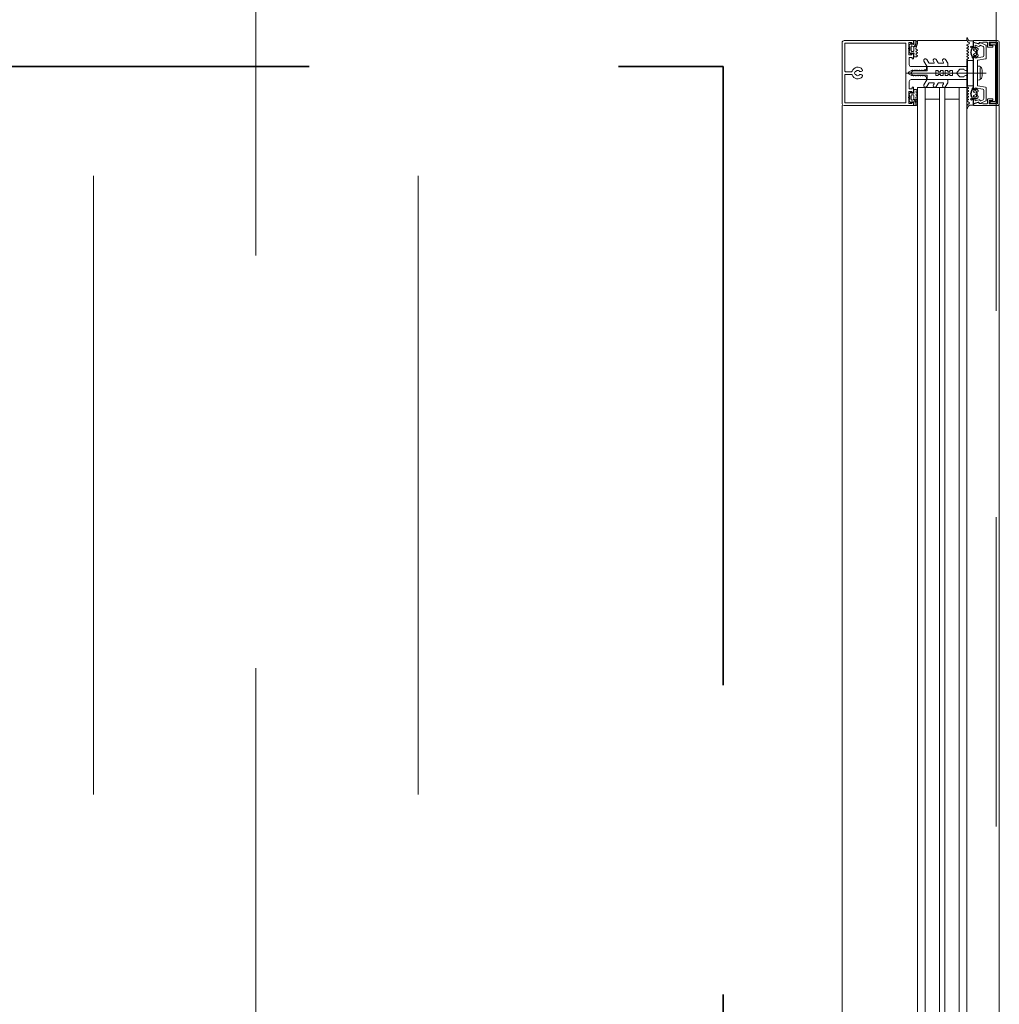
# Model space of a CAD drawing. Header units: centimetres. Extents: x -1434 to 23895, y -8842 to 3590.
# Tile 72 of 75: x 22469 to 22545, y 1756 to 1832. Entities that reach past the tile are written whole.
import ezdxf

# ---------------------------------------------------------------- set-up
doc = ezdxf.new("R2010")
doc.units = ezdxf.units.CM
for name, pattern in [('Hidden', [71.4375, 47.625, -23.8125]), ('Oś', [222.25, 127, -31.75, 31.75, -31.75]), ('Ponad', [39.688, 23.813, -15.875]), ('Ukryte', [71.438, 47.625, -23.813])]:
    doc.linetypes.add(name, pattern=pattern)
for name, color, linetype, lineweight in [('A-DETL', 90, 'Continuous', 9), ('A-DETL-GENF', 92, 'Continuous', 13), ('A-DETL-HDLN', 90, 'Ukryte', 9), ('A-FLOR-OVHD', 1, 'Ponad', 9), ('A-GLAZ-CURT', 52, 'Continuous', 9), ('A-GLAZ-CWMG', 51, 'Continuous', 9), ('S-GRID', 1, 'Continuous', 13)]:
    doc.layers.add(name, color=color, linetype=linetype, lineweight=lineweight)

# ---------------------------------------------------------------- blocks, each defined once
blk = doc.blocks.new('Schueco_FWS-Glazing1 - SI_38mm_TripGlz 2-2609961-piętro typowe I-IV - stan projektowany Klatka schodowa')
at = {"layer": 'A-GLAZ-CURT'}
for p, q in [((72.65, 0), (-72.65, 0)), ((-72.65, 0), (-72.65, -3.8)), ((72.65, -3.8), (72.65, 0)), ((-72.65, -3.8), (72.65, -3.8))]:
    blk.add_line(p, q, dxfattribs=at)
at = {"layer": 'A-GLAZ-CURT', "lineweight": 13}
for p, q in [((-72.65, -0.6), (72.65, -0.6)), ((-71.75, -0.6), (-71.75, -1.7)), ((71.75, -0.6), (71.75, -1.7)), ((-72.65, -1.7), (72.65, -1.7)), ((-72.65, -2.1), (72.65, -2.1)), ((-71.75, -2.1), (-71.75, -3.2)), ((71.75, -2.1), (71.75, -3.2)), ((-72.65, -3.2), (72.65, -3.2))]:
    blk.add_line(p, q, dxfattribs=at)
blk = doc.blocks.new('Rectangular Mullion - SI_CovCap-20mm_Tran-55mm-2281819-piętro typowe I-IV - stan projektowany Klatka schodowa')
at = {"layer": 'A-DETL-GENF', "lineweight": 9}
for p, q in [((-2.5, 9.45), (-2.5, 7.8)), ((-2.5, 9.39), (-2.5, 4.79)), ((2.366, 9.6), (-2.35, 9.6)), ((-2.29, 9.39), (-2.29, 4.79)), ((-0.1, 8.877), (-0.1, 9.34)), ((0.1, 9.34), (0.1, 8.877)), ((2.29, 9.39), (2.29, 4.79)), ((2.5, 7.8), (2.5, 9.451)), ((2.5, 9.39), (2.5, 4.79)), ((-0.12, 8.608), (-0.12, 8.547)), ((0.12, 8.547), (0.12, 8.608)), ((-0.12, 8.253), (-0.12, 8.128)), ((0.12, 8.128), (0.12, 8.253)), ((0, -1.485), (0, 4.678)), ((-2.35, 3.918), (-2.479, 3.918)), ((-2.372, 3.801), (-2.471, 3.801)), ((-2.088, 4.025), (-2.309, 3.927)), ((-2.26, 4.327), (-2.136, 4.43)), ((-2.221, 4.258), (-2.256, 4.278)), ((-1.904, 3.918), (-2.045, 3.865)), ((-2.043, 4.28), (-1.716, 4.28)), ((-2.022, 4.419), (-2.014, 4.409)), ((-1.975, 4.39), (-1.783, 4.39)), ((-1.717, 4.08), (-1.939, 4.08)), ((-1.795, 3.813), (-1.843, 3.896)), ((-1.745, 4.409), (-1.737, 4.419)), ((-1.695, 3.897), (-1.743, 3.813)), ((-1.669, 4.238), (-1.669, 4.13)), ((-1.575, 3.813), (-1.624, 3.897)), ((-1.623, 4.43), (-1.499, 4.327)), ((-1.503, 4.278), (-1.538, 4.258)), ((-1.475, 3.897), (-1.522, 3.816)), ((-1.354, 3.813), (-1.402, 3.897)), ((-0.501, 4.28), (-0.501, 3.15)), ((-0.211, 3.925), (-0.186, 3.94)), ((-0.186, 3.894), (-0.211, 3.908)), ((-0.176, 3.957), (-0.176, 4.096)), ((-0.076, 4.269), (-0.051, 4.283)), ((0.074, 4.269), (0.049, 4.283)), ((0.174, 3.957), (0.174, 4.096)), ((0.209, 3.925), (0.184, 3.94)), ((0.184, 3.894), (0.209, 3.908)), ((0.499, 3.15), (0.499, 4.28)), ((1.354, 3.813), (1.402, 3.897)), ((1.475, 3.897), (1.522, 3.816)), ((1.623, 4.43), (1.499, 4.327)), ((1.503, 4.278), (1.538, 4.258)), ((1.575, 3.813), (1.624, 3.897)), ((1.669, 4.238), (1.669, 4.13)), ((1.695, 3.897), (1.743, 3.813)), ((2.043, 4.28), (1.716, 4.28)), ((1.717, 4.08), (1.939, 4.08)), ((1.745, 4.409), (1.737, 4.419)), ((1.975, 4.39), (1.783, 4.39)), ((1.795, 3.813), (1.843, 3.896)), ((1.904, 3.918), (2.045, 3.865)), ((2.022, 4.419), (2.014, 4.409)), ((2.088, 4.025), (2.309, 3.927)), ((2.26, 4.327), (2.136, 4.43)), ((2.221, 4.258), (2.256, 4.278)), ((2.35, 3.918), (2.479, 3.918)), ((2.372, 3.801), (2.471, 3.801)), ((-0.776, 2.937), (-1.038, 3.088)), ((-0.913, 3.305), (-0.526, 3.081)), ((-0.501, 3.038), (-0.501, 1.517)), ((-0.451, 3.1), (-0.351, 3.1)), ((0.365, 3.1), (0.45, 3.1)), ((0.499, 3.038), (0.499, 1.517)), ((0.912, 3.305), (0.524, 3.081)), ((0.774, 2.937), (1.037, 3.088)), ((-0.776, 2.207), (-1.038, 2.358)), ((-0.913, 2.575), (-0.826, 2.524)), ((-0.751, 2.568), (-0.751, 2.894)), ((0.749, 2.568), (0.749, 2.894)), ((0.774, 2.207), (1.037, 2.358)), ((0.912, 2.575), (0.824, 2.524)), ((-0.762, 1.474), (-1.038, 1.633)), ((-0.913, 1.849), (-0.826, 1.799)), ((-0.751, 1.842), (-0.751, 2.164)), ((0.749, 1.842), (0.749, 2.164)), ((0.761, 1.474), (1.037, 1.633)), ((0.912, 1.849), (0.824, 1.799)), ((-0.551, 1.467), (-0.737, 1.467)), ((0.549, 1.467), (0.736, 1.467)), ((-0.301, 0.498), (-0.301, 0.283)), ((0.299, 0.498), (0.299, 0.283)), ((-2.599, -0.001), (-2.687, -0.001)), ((-2.175, -0.018), (-2.263, -0.17)), ((-2.073, -0.102), (-2.124, -0.017)), ((-1.882, -0.42), (-2.01, -0.42)), ((-2.01, -0.48), (-1.95, -0.48)), ((-1.955, -0.017), (-2.005, -0.102)), ((-1.978, -0.754), (-1.896, -0.851)), ((-1.975, -0.31), (-1.947, -0.359)), ((-1.853, -0.102), (-1.903, -0.017)), ((-1.84, -0.69), (-1.84, -0.57)), ((-1.828, -0.377), (-1.827, -0.362)), ((-1.79, -0.52), (-1.762, -0.52)), ((-1.67, -0.74), (-1.79, -0.74)), ((-1.786, -0.34), (-1.768, -0.351)), ((-1.736, -0.017), (-1.785, -0.102)), ((-1.736, -0.535), (-1.644, -0.695)), ((-1.722, -0.333), (-1.717, -0.32)), ((-1.634, -0.103), (-1.684, -0.017)), ((-1.668, -0.308), (-1.653, -0.322)), ((-1.605, -0.317), (-1.597, -0.304)), ((-1.516, -0.017), (-1.565, -0.102)), ((-1.556, -0.695), (-1.464, -0.535)), ((-1.546, -0.306), (-1.536, -0.323)), ((-1.41, -0.74), (-1.53, -0.74)), ((-1.487, -0.331), (-1.476, -0.321)), ((-1.414, -0.103), (-1.464, -0.017)), ((-1.438, -0.52), (-1.41, -0.52)), ((-1.427, -0.336), (-1.422, -0.356)), ((-1.379, -0.375), (-1.366, -0.368)), ((-1.36, -0.57), (-1.36, -0.69)), ((-1.296, -0.017), (-1.345, -0.103)), ((-1.304, -0.851), (-1.222, -0.754)), ((-1.249, -0.48), (-1.184, -0.48)), ((-1.196, -0.098), (-1.244, -0.017)), ((-1.075, -0.016), (-1.123, -0.099)), ((1.075, -0.016), (1.123, -0.099)), ((1.249, -0.48), (1.184, -0.48)), ((1.196, -0.098), (1.244, -0.017)), ((1.304, -0.851), (1.222, -0.754)), ((1.296, -0.017), (1.345, -0.103)), ((1.36, -0.57), (1.36, -0.69)), ((1.379, -0.375), (1.366, -0.368)), ((1.438, -0.52), (1.41, -0.52)), ((1.41, -0.74), (1.53, -0.74)), ((1.414, -0.103), (1.464, -0.017)), ((1.427, -0.336), (1.422, -0.356)), ((1.556, -0.695), (1.464, -0.535)), ((1.487, -0.331), (1.476, -0.321)), ((1.516, -0.017), (1.565, -0.102)), ((1.546, -0.306), (1.536, -0.323)), ((1.605, -0.317), (1.597, -0.304)), ((1.634, -0.103), (1.684, -0.017)), ((1.736, -0.535), (1.644, -0.695)), ((1.668, -0.308), (1.653, -0.322)), ((1.67, -0.74), (1.79, -0.74)), ((1.722, -0.333), (1.717, -0.32)), ((1.736, -0.017), (1.785, -0.102)), ((1.79, -0.52), (1.762, -0.52)), ((1.786, -0.34), (1.768, -0.351)), ((1.828, -0.377), (1.827, -0.362)), ((1.84, -0.69), (1.84, -0.57)), ((1.853, -0.102), (1.903, -0.017)), ((1.882, -0.42), (2.01, -0.42)), ((1.978, -0.754), (1.896, -0.851)), ((1.975, -0.31), (1.947, -0.359)), ((2.01, -0.48), (1.95, -0.48)), ((1.955, -0.017), (2.005, -0.102)), ((2.073, -0.102), (2.124, -0.017)), ((2.175, -0.018), (2.263, -0.17)), ((2.599, -0.001), (2.687, -0.001)), ((-2.344, -1.034), (-2.145, -1.461)), ((-2.055, -1.252), (-2.131, -1.089)), ((-2.1, -1.49), (-1.139, -1.49)), ((-1.342, -1.31), (-1.964, -1.31)), ((-1.715, -0.8), (-1.485, -0.8)), ((-1.09, -1.449), (-0.982, -0.84)), ((-0.953, -0.815), (-0.025, -0.815)), ((0.408, -1.036), (-0.408, -1.036)), ((-0.225, -1.183), (0.225, -1.183)), ((0.025, -0.815), (0.953, -0.815)), ((0.982, -0.84), (1.09, -1.449)), ((1.139, -1.49), (2.1, -1.49)), ((1.964, -1.31), (1.342, -1.31)), ((1.715, -0.8), (1.485, -0.8)), ((2.131, -1.089), (2.055, -1.252)), ((2.145, -1.461), (2.344, -1.034)), ((-2.32, -1.59), (-2.04, -1.59)), ((2.135, -2.195), (-2.135, -2.195)), ((2.04, -1.59), (2.32, -1.59)), ((2.35, -2.5), (-2.35, -2.5)), ((-2.125, -2.345), (2.125, -2.345))]:
    blk.add_line(p, q, dxfattribs=at)
at = {"layer": 'A-DETL-GENF', "lineweight": 9, "flags": 128}
for points in [[(-0.15, 9.39), (-2.29, 9.39), (-2.29, 7.8)], [(2.29, 7.8), (2.29, 9.39), (0.15, 9.39)], [(-2.501, 4.9), (-2.501, 4.1), (-2.311, 4.1), (-2.231, 4.18), (-2.231, 4.24), (-2.351, 4.24), (-2.351, 4.47), (-1.906, 4.47)], [(-2.291, 4.9), (-2.291, 4.7), (2.289, 4.7), (2.289, 4.9)], [(1.904, 4.47), (2.349, 4.47), (2.349, 4.24), (2.23, 4.24), (2.23, 4.18), (2.31, 4.1), (2.499, 4.1), (2.499, 4.9)], [(-2.499, 3.938), (-2.499, 4.08), (-2.298, 4.08), (-2.247, 4.067)], [(-1.856, 4.47), (-1.411, 4.47), (-1.411, 4.24), (-1.53, 4.24), (-1.53, 4.18), (-1.45, 4.1), (-1.091, 4.1), (-1.091, 4.22), (-1.211, 4.22), (-1.211, 4.43), (-0.651, 4.43)], [(-1.512, 4.067), (-1.461, 4.08), (-1.259, 4.08), (-1.259, 3.888), (-1.302, 3.813)], [(-0.201, 0.11), (-0.201, -0.003), (-0.501, -0.003), (-0.501, 3.067), (-0.176, 3.067), (-0.176, 3.876)], [(-0.265, 0.575), (-0.001, 0.797), (-0.001, 1.097), (-0.201, 1.097), (-0.201, 1.297), (-0.101, 1.297), (-0.101, 1.463), (-0.201, 1.463), (-0.201, 1.663), (-0.001, 1.663), (-0.001, 1.83), (-0.201, 1.83), (-0.201, 2.03), (-0.101, 2.03), (-0.101, 2.197), (-0.201, 2.197), (-0.201, 2.397), (-0.001, 2.397), (-0.001, 4.297), (-0.001, 2.397), (0.199, 2.397), (0.199, 2.197), (0.099, 2.197), (0.099, 2.03), (0.199, 2.03), (0.199, 1.83), (-0.001, 1.83), (-0.001, 1.663), (0.199, 1.663), (0.199, 1.463), (0.099, 1.463), (0.099, 1.297), (0.199, 1.297), (0.199, 1.097), (-0.001, 1.097), (-0.001, 0.797), (0.264, 0.575)], [(-0.251, 3.2), (-0.251, 3.29), (-0.201, 3.32), (-0.201, 3.441), (-0.251, 3.47), (-0.201, 3.499), (-0.201, 3.621), (-0.251, 3.65), (-0.201, 3.679), (-0.201, 3.801), (-0.251, 3.83), (-0.201, 3.859), (-0.201, 3.981), (-0.251, 4.01), (-0.201, 4.039), (-0.201, 4.161), (-0.251, 4.19), (-0.2, 4.219), (-0.2, 4.255), (-0.088, 4.45)], [(0.087, 4.45), (0.199, 4.255), (0.199, 4.129), (0.249, 4.1), (0.199, 4.071), (0.199, 3.949), (0.249, 3.92), (0.199, 3.891), (0.199, 3.769), (0.249, 3.74), (0.199, 3.711), (0.199, 3.589), (0.249, 3.56), (0.199, 3.531), (0.199, 3.409), (0.249, 3.38), (0.199, 3.351), (0.199, 3.23), (0.252, 3.2)], [(0.199, 0.11), (0.199, -0.003), (0.499, -0.003), (0.499, 3.067), (0.174, 3.067), (0.174, 3.876)], [(0.649, 4.43), (1.209, 4.43), (1.209, 4.22), (1.089, 4.22), (1.089, 4.1), (1.449, 4.1), (1.529, 4.18), (1.529, 4.24), (1.409, 4.24), (1.409, 4.47), (1.855, 4.47)], [(1.512, 4.067), (1.461, 4.08), (1.259, 4.08), (1.259, 3.888), (1.302, 3.813)], [(2.499, 3.938), (2.499, 4.08), (2.298, 4.08), (2.247, 4.067)], [(-2.5, -2.35), (-2.5, -0.5), (-2.39, -0.5), (-2.273, -0.858)], [(-2.48, -0.211), (-2.48, -0.48), (-2.07, -0.48)], [(-2.058, -0.934), (-2.136, -0.64), (-1.95, -0.64), (-1.95, -0.58), (-2.03, -0.5), (-2.35, -0.5), (-2.25, -0.874)], [(-1.92, -0.667), (-1.92, -0.68), (-1.97, -0.709)], [(-1.203, -0.42), (-1.325, -0.42), (-1.322, -0.394), (-1.195, -0.41)], [(-1.23, -0.709), (-1.28, -0.68), (-1.28, -0.667)], [(1.244, -1.227), (1.14, -0.64), (1.25, -0.64), (1.25, -0.58), (1.17, -0.5), (-1.17, -0.5), (-1.25, -0.58), (-1.25, -0.64), (-1.14, -0.64), (-1.244, -1.227)], [(-1.115, -0.48), (-0.98, -0.48), (-0.98, -0.09), (-1.023, -0.016)], [(1.115, -0.48), (0.98, -0.48), (0.98, -0.09), (1.023, -0.016)], [(1.203, -0.42), (1.325, -0.42), (1.322, -0.394), (1.195, -0.41)], [(1.23, -0.709), (1.28, -0.68), (1.28, -0.667)], [(1.92, -0.667), (1.92, -0.68), (1.97, -0.709)], [(2.25, -0.874), (2.35, -0.5), (2.03, -0.5), (1.95, -0.58), (1.95, -0.64), (2.136, -0.64), (2.058, -0.934)], [(2.48, -0.211), (2.48, -0.48), (2.07, -0.48)], [(2.273, -0.858), (2.39, -0.5), (2.5, -0.5), (2.5, -2.35)], [(-2.34, -1.001), (-2.34, -1.106), (-2.37, -1.224), (-2.37, -1.539)], [(0.52, -0.974), (0.54, -0.821), (-0.54, -0.821), (-0.52, -0.974)], [(2.37, -1.54), (2.37, -1.224), (2.34, -1.106), (2.34, -1.001)], [(-1.99, -1.64), (-1.99, -1.99), (-2.12, -1.99), (-2.12, -1.72), (-2.37, -1.72), (-2.37, -2.35), (2.37, -2.35), (2.37, -1.72), (2.12, -1.72), (2.12, -1.99), (1.99, -1.99), (1.99, -1.64)], [(-2.185, -2.145), (-2.185, -1.785), (-2.325, -1.785), (-2.325, -2.145)], [(2.325, -2.145), (2.325, -1.785), (2.185, -1.785), (2.185, -2.145)]]:
    blk.add_lwpolyline(points, dxfattribs=at)
for points in [[(0.97, 0), (-0.97, 0), (-0.97, -0.04), (0.97, -0.04)], [(0.97, -0.04), (-0.97, -0.04), (-0.97, -0.49), (0.97, -0.49)]]:
    blk.add_lwpolyline(points, close=True, dxfattribs=at)
at = {"layer": 'A-DETL-GENF', "lineweight": 9}
for centre, radius, start, end in [((-2.35, 9.45), 0.15, 90.00031, 179.99968), ((-0.15, 9.34), 0.05, 0.00773, 89.99227), ((0.15, 9.34), 0.05, 89.97911, 180.02089), ((2.35, 9.451), 0.15, 0.10545, 83.87804), ((0, 8.4), 0.45, 107.49821, 231.0552), ((0, 8.4), 0.21, 143.77678, 216.22322), ((-0.15, 8.547), 0.03, 229.68074, 0), ((-0.15, 8.877), 0.05, 287.49821, 0), ((0, 8.4), 0.24, 60, 120), ((0.15, 8.877), 0.05, 180, 252.58299), ((0.15, 8.547), 0.03, 180, 310.31926), ((0, 8.4), 0.45, 308.9448, 72.58299), ((0, 8.4), 0.21, 323.77678, 36.22322), ((-0.22, 8.128), 0.1, 231.0552, 0), ((-0.15, 8.253), 0.03, 0, 130.31926), ((0.15, 8.253), 0.03, 49.68074, 180), ((0.22, 8.128), 0.1, 180, 308.9448), ((-2.479, 3.938), 0.02, 180.0007, 269.9993), ((-2.434, 3.831), 0.059, 88.59736, 194.60356), ((-2.471, 3.821), 0.02, 194.60356, 270), ((-2.426, 4.822), 0.933, 269.58699, 293.00353), ((-2.398, 4.798), 0.997, 271.49889, 290.69004), ((-2.35, 4.018), 0.1, 270.00008, 294.00003), ((-2.241, 4.304), 0.03, 128.57981, 239.99147), ((-2.239, 4.096), 0.03, 255.40272, 14.37456), ((-2.231, 4.24), 0.02, 346.6587, 60.01715), ((-1.942, 4.172), 0.277, 166.6587, 194.37456), ((-2.085, 4.368), 0.08, 38.84751, 129.68497), ((-1.94, 4.228), 0.148, 172.4164, 270.24043), ((-2.074, 3.995), 0.0337, 293.00353, 114.00003), ((-2.04, 4.23), 0.0496, 92.75586, 159.68776), ((-1.975, 4.44), 0.05, 218.84751, 270), ((-1.881, 4.465), 0.0255, 12.35001, 167.64999), ((-1.887, 3.871), 0.05, 30.06904, 110.53605), ((-1.769, 3.828), 0.03, 210.08708, 329.91292), ((-1.783, 4.44), 0.05, 270, 321.15279), ((-1.674, 4.368), 0.08, 50.31503, 141.15279), ((-1.72, 4.13), 0.0502, 273.33226, 359.73216), ((-1.719, 4.23), 0.0499, 9.22628, 86.98926), ((-1.66, 3.878), 0.0402, 27.79216, 152.37015), ((-1.549, 3.828), 0.0299, 210.122, 335.06395), ((-1.52, 4.096), 0.03, 165.62539, 284.59422), ((-1.817, 4.172), 0.277, 345.62539, 13.34104), ((-1.528, 4.24), 0.02, 119.98467, 193.34104), ((-1.518, 4.304), 0.03, 300.00853, 51.42019), ((-1.439, 3.877), 0.0414, 28.17599, 151.82401), ((-1.328, 3.828), 0.0301, 210.12581, 329.87419), ((-0.65, 4.28), 0.15, 359.97059, 90.02941), ((-0.206, 3.917), 0.01, 120.03025, 239.98023), ((-0.196, 3.957), 0.02, 300.03025, 360), ((-0.196, 3.876), 0.02, 360, 59.98023), ((0.024, 4.096), 0.2, 120, 180), ((0, 4.401), 0.1, 28.79836, 151.20164), ((-0.001, 4.197), 0.1, 90, 120), ((-0.001, 4.197), 0.1, 60, 90), ((-0.026, 4.096), 0.2, 360, 60), ((0.194, 3.957), 0.02, 180, 239.96975), ((0.194, 3.876), 0.02, 120.01977, 180), ((0.204, 3.917), 0.01, 300.01977, 59.96975), ((0.649, 4.28), 0.15, 89.97059, 180.02941), ((1.328, 3.828), 0.0301, 210.12581, 329.87419), ((1.439, 3.877), 0.0414, 28.17599, 151.82401), ((1.518, 4.304), 0.03, 128.57981, 239.99147), ((1.52, 4.096), 0.03, 255.40578, 14.37461), ((1.549, 3.828), 0.0299, 204.93605, 329.878), ((1.528, 4.24), 0.02, 346.65896, 60.01533), ((1.817, 4.172), 0.277, 166.65896, 194.37461), ((1.674, 4.368), 0.08, 38.84721, 129.68497), ((1.66, 3.878), 0.0402, 27.62985, 152.20784), ((1.719, 4.23), 0.0499, 93.01074, 170.77372), ((1.72, 4.13), 0.0502, 180.26784, 266.66774), ((1.769, 3.828), 0.03, 210.08708, 329.91292), ((1.783, 4.44), 0.05, 218.84721, 270), ((1.887, 3.871), 0.05, 69.46395, 149.93096), ((1.88, 4.465), 0.0255, 12.35001, 167.64999), ((1.94, 4.228), 0.148, 269.75957, 7.5836), ((1.975, 4.44), 0.05, 270, 321.15249), ((2.085, 4.368), 0.08, 50.31503, 141.15249), ((2.074, 3.995), 0.0337, 65.99997, 246.99647), ((2.04, 4.23), 0.0496, 20.31224, 87.24414), ((2.398, 4.798), 0.997, 249.30996, 268.50111), ((2.426, 4.822), 0.933, 246.99647, 270.41301), ((2.239, 4.096), 0.03, 165.62544, 284.59728), ((1.942, 4.172), 0.277, 345.62544, 13.3413), ((2.231, 4.24), 0.02, 119.98285, 193.3413), ((2.241, 4.304), 0.03, 300.00853, 51.42019), ((2.35, 4.018), 0.1, 245.99997, 269.99992), ((2.434, 3.831), 0.059, 345.39644, 91.40264), ((2.471, 3.821), 0.02, 270, 345.39644), ((2.479, 3.938), 0.02, 270.0007, 359.9993), ((-0.976, 3.197), 0.125, 60, 240), ((-0.551, 3.038), 0.05, 360, 60), ((-0.451, 3.15), 0.05, 179.98991, 270.01009), ((-0.351, 3.2), 0.0999, 269.97043, 0.02957), ((0.375, 3.225), 0.126, 191.5693, 265.59312), ((0.449, 3.15), 0.05, 270.93133, 359.98516), ((0.549, 3.038), 0.05, 120, 180), ((0.974, 3.197), 0.125, 300, 120), ((-0.976, 2.467), 0.125, 60, 240), ((-0.801, 2.568), 0.05, 240, 360), ((-0.801, 2.894), 0.05, 360, 60), ((0.799, 2.894), 0.05, 120, 180), ((0.799, 2.568), 0.05, 180, 300), ((0.974, 2.467), 0.125, 300, 120), ((-0.976, 1.741), 0.125, 60, 240), ((-0.801, 1.842), 0.05, 240, 360), ((-0.801, 2.164), 0.05, 360, 60), ((-0.551, 1.517), 0.05, 270, 360), ((0.549, 1.517), 0.05, 180, 270), ((0.799, 2.164), 0.05, 120, 180), ((0.799, 1.842), 0.05, 180, 300), ((0.974, 1.741), 0.125, 300, 120), ((-0.737, 1.517), 0.05, 240, 270), ((0.736, 1.517), 0.05, 270, 300), ((-0.201, 0.498), 0.1, 130, 180), ((-0.201, 0.283), 0.1, 180, 240), ((-0.301, 0.11), 0.1, 360, 60), ((0.299, 0.11), 0.1, 120, 180), ((0.199, 0.283), 0.1, 300, 360), ((0.199, 0.498), 0.1, 0, 50), ((-2.687, -0.031), 0.03, 89.9022, 261.64334), ((-2.733, -0.343), 0.286, 27.59211, 81.64334), ((-2.599, -0.201), 0.2, 80.45454, 89.9022), ((-2.614, -0.291), 0.291, 25.36369, 80.45454), ((-2.306, -0.145), 0.05, 205.36369, 330.16485), ((-2.149, -0.033), 0.03, 30.71536, 150.16485), ((-2.01, -0.355), 0.065, 90, 270), ((-2.039, -0.078), 0.0417, 215.13204, 324.86796), ((-2.04, -0.48), 0.03, 0, 180), ((-2.01, -0.33), 0.04, 29.99374, 90.00001), ((-1.955, -0.735), 0.03, 120.00493, 219.98969), ((-1.929, -0.032), 0.03, 30.58867, 149.53464), ((-1.95, -0.51), 0.03, 0.01852, 89.09479), ((-1.861, -0.309), 0.1, 210.00227, 269.17284), ((-1.616, -0.589), 0.314, 165.49788, 194.50212), ((-1.882, -0.37), 0.05, 270, 305.07788), ((-1.862, -0.375), 0.0339, 269.17829, 356.99749), ((-1.819, -0.078), 0.0415, 215.01205, 324.98795), ((-1.6, -0.771), 0.44, 54.15879, 125.07788), ((-1.79, -0.57), 0.05, 89.98974, 180.01026), ((-1.79, -0.69), 0.05, 179.98992, 270.01008), ((-1.8, -0.364), 0.0272, 60.01099, 176.9853), ((-1.752, -0.323), 0.0316, 240.00703, 341.99669), ((-1.762, -0.55), 0.03, 29.99356, 90.01209), ((-1.71, -0.032), 0.03, 30.14481, 149.53463), ((-1.689, -0.329), 0.03, 45.00054, 162.0009), ((-1.67, -0.71), 0.03, 269.99358, 30.00244), ((-1.631, -0.299), 0.0316, 224.99099, 327.01044), ((-1.6, -0.077), 0.043, 217.84365, 323.82344), ((-1.572, -0.321), 0.03, 30.00025, 146.99854), ((-1.53, -0.71), 0.03, 150.00269, 270.00128), ((-1.508, -0.307), 0.0316, 210.00259, 311.99738), ((-1.49, -0.032), 0.03, 30.34487, 149.53462), ((-1.456, -0.343), 0.03, 14.99548, 132.00284), ((-1.438, -0.55), 0.03, 89.98935, 150.005), ((-1.393, -0.348), 0.03, 195.00147, 296.99683), ((-1.38, -0.079), 0.0419, 215.46653, 324.69988), ((-1.41, -0.57), 0.05, 0.00904, 89.99096), ((-1.41, -0.69), 0.05, 270.00918, 359.99082), ((-1.352, -0.394), 0.03, 0.01117, 116.99101), ((-1.325, -0.39), 0.03, 234.15879, 270), ((-1.27, -0.033), 0.03, 30.34457, 149.76853), ((-1.584, -0.589), 0.314, 345.517, 13.19753), ((-1.249, -0.51), 0.03, 90, 193.19753), ((-1.245, -0.735), 0.03, 319.98868, 60.00171), ((-1.203, -0.453), 0.033, 305.09006, 89.99998), ((-1.159, -0.08), 0.0416, 206.95413, 331.56801), ((-1.195, -0.46), 0.05, 7.17367, 90.00885), ((-1.115, -0.45), 0.03, 187.1885, 269.99701), ((-1.049, -0.031), 0.03, 29.79649, 150.13199), ((1.049, -0.031), 0.03, 29.86801, 150.20351), ((1.115, -0.45), 0.03, 270.00299, 352.8115), ((1.159, -0.08), 0.0416, 208.43199, 333.04587), ((1.195, -0.46), 0.05, 89.99115, 172.82633), ((1.203, -0.453), 0.033, 90.00002, 234.90994), ((1.245, -0.735), 0.03, 119.99829, 220.01132), ((1.27, -0.033), 0.03, 30.23147, 149.65543), ((1.249, -0.51), 0.03, 346.80247, 90), ((1.584, -0.589), 0.314, 166.80247, 194.483), ((1.352, -0.394), 0.03, 63.00899, 179.98883), ((1.325, -0.39), 0.03, 270, 305.84121), ((1.6, -0.771), 0.44, 54.92212, 125.84121), ((1.38, -0.079), 0.0419, 215.30012, 324.53347), ((1.41, -0.57), 0.05, 90.00904, 179.99096), ((1.41, -0.69), 0.05, 180.00918, 269.99082), ((1.393, -0.348), 0.03, 243.00317, 344.99853), ((1.456, -0.343), 0.03, 47.99716, 165.00452), ((1.438, -0.55), 0.03, 29.995, 90.01065), ((1.49, -0.032), 0.03, 30.46538, 149.65513), ((1.508, -0.307), 0.0316, 228.00262, 329.99741), ((1.53, -0.71), 0.03, 269.99872, 29.99731), ((1.572, -0.321), 0.03, 33.00146, 149.99975), ((1.6, -0.077), 0.043, 216.17656, 322.15635), ((1.631, -0.299), 0.0316, 212.98956, 315.00901), ((1.67, -0.71), 0.03, 149.99756, 270.00642), ((1.689, -0.329), 0.03, 17.9991, 134.99946), ((1.71, -0.032), 0.03, 30.46537, 149.85519), ((1.752, -0.323), 0.0316, 198.00331, 299.99297), ((1.762, -0.55), 0.03, 89.98791, 150.00644), ((1.819, -0.078), 0.0415, 215.01205, 324.98795), ((1.8, -0.364), 0.0272, 3.0147, 119.98901), ((1.79, -0.57), 0.05, 359.98974, 90.01026), ((1.79, -0.69), 0.05, 269.98992, 0.01008), ((1.862, -0.375), 0.0339, 183.00251, 270.82171), ((1.882, -0.37), 0.05, 234.92212, 270), ((1.861, -0.309), 0.1, 270.82716, 329.99773), ((1.929, -0.032), 0.03, 30.46536, 149.41133), ((1.95, -0.51), 0.03, 90.90521, 179.98148), ((1.616, -0.589), 0.314, 345.49788, 14.50212), ((1.955, -0.735), 0.03, 320.01031, 59.99507), ((2.01, -0.33), 0.04, 89.99999, 150.00626), ((2.039, -0.078), 0.0417, 215.13204, 324.86796), ((2.01, -0.355), 0.065, 270, 90), ((2.04, -0.48), 0.03, 0, 180), ((2.149, -0.033), 0.03, 29.83515, 149.28464), ((2.306, -0.145), 0.05, 209.83515, 334.63631), ((2.614, -0.291), 0.291, 99.54546, 154.63631), ((2.733, -0.343), 0.286, 98.35666, 152.40789), ((2.599, -0.201), 0.2, 90.0978, 99.54546), ((2.687, -0.031), 0.03, 278.35666, 90.0978), ((-2.29, -1.009), 0.06, 98.44171, 205), ((-2.27, -1.001), 0.07, 120.00644, 180), ((-2.34, -0.88), 0.07, 300.00644, 18), ((-2.308, -0.89), 0.06, 278.44171, 15), ((-2.1, -1.44), 0.05, 205, 270), ((-2.077, -1.064), 0.06, 108.81925, 205), ((-2.116, -0.95), 0.06, 288.81925, 15), ((-1.964, -1.21), 0.1, 205, 270), ((-1.835, -0.8), 0.08, 219.99668, 337.38439), ((-1.715, -0.85), 0.05, 90.00034, 157.37761), ((-1.485, -0.85), 0.05, 22.62086, 90.00119), ((-1.365, -0.8), 0.08, 202.62277, 319.99694), ((-1.342, -1.21), 0.1, 270, 350), ((-1.139, -1.44), 0.05, 270, 350), ((-0.953, -0.845), 0.03, 90, 170), ((-0.307, -0.921), 0.22, 193.97065, 242.72797), ((0, -0.291), 0.921, 243.70777, 255.82838), ((0, -0.821), 0.0256, 12.68038, 167.31962), ((0, -0.291), 0.92, 284.16828, 296.29299), ((0.307, -0.921), 0.22, 297.27461, 346.02676), ((0.953, -0.845), 0.03, 10, 90), ((1.139, -1.44), 0.05, 190, 270), ((1.342, -1.21), 0.1, 190, 270), ((1.365, -0.8), 0.08, 220.00306, 337.37723), ((1.485, -0.85), 0.05, 89.99881, 157.37914), ((1.715, -0.85), 0.05, 22.62239, 89.99966), ((1.835, -0.8), 0.08, 202.61561, 320.00332), ((1.964, -1.21), 0.1, 270, 335), ((2.116, -0.95), 0.06, 165, 251.18075), ((2.077, -1.064), 0.06, 335, 71.18075), ((2.1, -1.44), 0.05, 270, 335), ((2.308, -0.89), 0.06, 165, 261.55829), ((2.34, -0.88), 0.07, 162, 239.99829), ((2.29, -1.009), 0.06, 335, 81.55829), ((2.27, -1.001), 0.07, 0, 59.99829), ((-2.319, -1.539), 0.0512, 180.57094, 268.64822), ((-2.125, -2.145), 0.2, 179.97179, 270.0352), ((-2.135, -2.145), 0.0499, 179.87955, 270.02248), ((-2.04, -1.64), 0.05, 0.00001, 90.0001), ((2.04, -1.64), 0.05, 89.99812, 180.00166), ((2.125, -2.144), 0.2, 270.02951, 359.97227), ((2.135, -2.144), 0.0501, 270.08749, 359.93358), ((2.32, -1.54), 0.0498, 269.82624, 0.17354), ((-2.35, -2.35), 0.15, 179.99376, 270.0062), ((2.35, -2.35), 0.15, 270.04937, 359.95063)]:
    blk.add_arc(centre, radius, start, end, dxfattribs=at)
blk = doc.blocks.new('Rectangular Mullion - Schueco_FWS-50-SI_Tran_CovCap-20mm_Tran-55mm-2293445-piętro typowe I-IV - stan projektowany Klatka schodowa')
at = {"layer": 'A-GLAZ-CWMG'}
for p, q in [((-561.673, 1830.325), (-557.873, 1830.325)), ((-567.473, 1825.325), (-567.473, 1682.825)), ((-557.863, 1682.825), (-557.863, 1825.325)), ((-555.373, 1682.825), (-555.373, 1825.325))]:
    blk.add_line(p, q, dxfattribs=at)

msp = doc.modelspace()

# ---------------------------------------------------------------- linework, layer by layer
at = {"layer": 'A-DETL', "linetype": 'Hidden', "lineweight": 35}
for p, q in [((21872.391, 1828.326), (22523.391, 1828.326)), ((22523.391, 1828.326), (22523.391, 1388.826))]:
    msp.add_line(p, q, dxfattribs=at)
at = {"layer": 'A-DETL-HDLN'}
for p, q in [((22474.891, 1343.656), (22474.891, 1877.151)), ((22499.891, 1343.656), (22499.891, 1877.151))]:
    msp.add_line(p, q, dxfattribs=at)
at = {"layer": 'A-FLOR-OVHD'}
msp.add_line((22544.391, 1833.326), (22544.391, 1383.326), dxfattribs=at)
at = {"layer": 'S-GRID', "linetype": 'Oś'}
msp.add_line((22487.391, 1940.77), (22487.391, 1248.147), dxfattribs=at)

# ---------------------------------------------------------------- block references
at = {"layer": 'A-GLAZ-CURT', "rotation": 270.0000000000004}
msp.add_blockref('Schueco_FWS-Glazing1 - SI_38mm_TripGlz 2-2609961-piętro typowe I-IV - stan projektowany Klatka schodowa', (22542.141, 1754.075), dxfattribs=at)
at = {"layer": 'A-GLAZ-CWMG', "extrusion": (0, 0, -1), "rotation": 269.9999999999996}
msp.add_blockref('Rectangular Mullion - SI_CovCap-20mm_Tran-55mm-2281819-piętro typowe I-IV - stan projektowany Klatka schodowa', (-22542.141, 1827.825), dxfattribs=at)
at = {"layer": 'A-GLAZ-CWMG'}
msp.add_blockref('Rectangular Mullion - Schueco_FWS-50-SI_Tran_CovCap-20mm_Tran-55mm-2293445-piętro typowe I-IV - stan projektowany Klatka schodowa', (23100.014, 0), dxfattribs=at)

doc.saveas('drawing.dxf')
